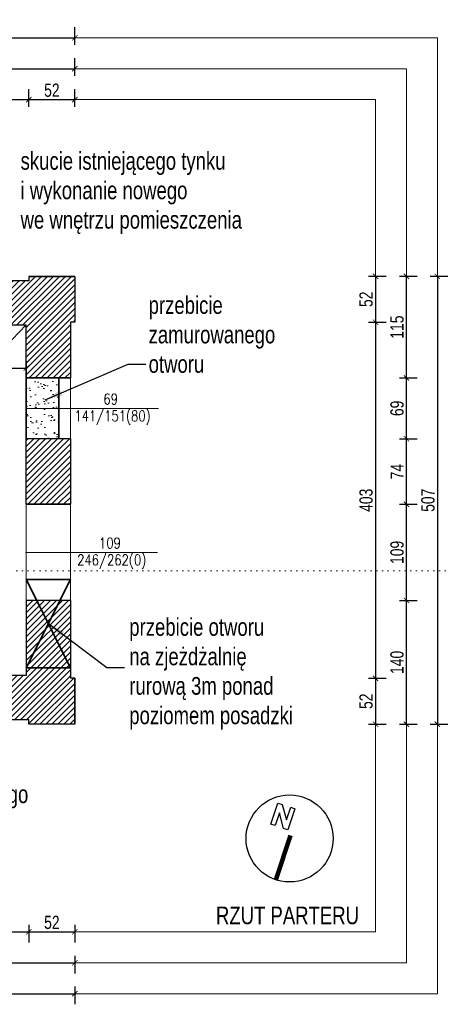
# Model space of a CAD drawing. Header units: millimetres. Extents: x 93304 to 114513, y -38366 to -34536.
# Tile 14 of 17: x 112347 to 112835, y -38284 to -37169. Entities that reach past the tile are written whole.
import ezdxf
from ezdxf.enums import TextEntityAlignment as Align

# ---------------------------------------------------------------- set-up
doc = ezdxf.new("R2010")
doc.units = ezdxf.units.MM
doc.linetypes.add('DOT', pattern=[6.35, 0, -6.35])
doc.layers.add('_A_Hatch', color=7, linetype='Continuous', lineweight=9, true_color=0x666666)
for name, color, linetype, lineweight in [('_A_Opis', 2, 'Continuous', 9), ('_AT_wymiar', 6, 'Continuous', 9), ('A_Cienka', 1, 'Continuous', 9), ('A_Konstrukcyjne_', 4, 'Continuous', 30), ('A_opis okien', 50, 'Continuous', 13)]:
    doc.layers.add(name, color=color, linetype=linetype, lineweight=lineweight)
doc.styles.add('ARIAL', font='arial.ttf', dxfattribs={"width": 0.75})
doc.styles.add('WYMIARY', font='romans.shx', dxfattribs={"width": 0.8})
doc.linetypes.add('903-500', pattern='A,0,-0.001,0,[6,ksztalty.shx,S=0.667,R=0,X=0,Y=0],-3', length=3.001)
doc.dimstyles.new('M 100', dxfattribs={"dimscale": 100, "dimtxt": 0.2, "dimasz": 0.06, "dimexe": 0.12, "dimexo": 0, "dimgap": 0.03, "dimtad": 1, "dimdsep": 46, "dimtxsty": 'ARIAL', "dimblk": 'ARCHTICK', "dimcen": 0.09, "dimclrd": 256, "dimclre": 252, "dimclrt": 256, "dimadec": 1, "dimazin": 0, "dimtfac": 1, "dimtdec": 1, "dimtix": 1, "dimtmove": 0, "dimatfit": 3, "dimfxl": 0.08, "dimfxlon": 1, "dimtolj": 1, "dimarcsym": 0})

# ---------------------------------------------------------------- blocks, each defined once
blk = doc.blocks.new('_ArchTick')
at = {"color": 0, "linetype": 'ByBlock', "const_width": 0.15}
blk.add_lwpolyline([(-0.5, -0.5), (0.5, 0.5)], dxfattribs=at)
blk = doc.blocks.new('*D151')
at = {"layer": '_AT_wymiar', "color": 252, "lineweight": -2}
for p, q in [((112191, -37232.7), (112191, -37212.7)), ((112409, -37232.7), (112409, -37212.7))]:
    blk.add_line(p, q, dxfattribs=at)
at = {"layer": '_AT_wymiar', "lineweight": -2}
blk.add_line((112191, -37224.7), (112409, -37224.7), dxfattribs=at)
at = {"layer": 'Defpoints', "color": 0}
for p in [(112409, -37224.7), (112191, -37464.7), (112409, -37459.7)]:
    blk.add_point(p, dxfattribs=at)
at = {"layer": '_AT_wymiar', "lineweight": -2, "xscale": 6, "yscale": 6, "zscale": 6, "rotation": 180}
blk.add_blockref('_ArchTick', (112191, -37224.7), dxfattribs=at)
at = {"layer": '_AT_wymiar', "lineweight": -2, "xscale": 6, "yscale": 6, "zscale": 6}
blk.add_blockref('_ArchTick', (112409, -37224.7), dxfattribs=at)
at = {"layer": '_AT_wymiar', "insert": (112300, -37214.1), "char_height": 15, "attachment_point": 5, "style": 'ARIAL'}
blk.add_mtext('\\A1;218', dxfattribs=at)
blk = doc.blocks.new('*D152')
at = {"layer": '_AT_wymiar', "color": 252, "lineweight": -2}
for p, q in [((111902, -37197.7), (111902, -37177.7)), ((112409, -37197.7), (112409, -37177.7))]:
    blk.add_line(p, q, dxfattribs=at)
at = {"layer": '_AT_wymiar', "lineweight": -2}
blk.add_line((111902, -37189.7), (112409, -37189.7), dxfattribs=at)
at = {"layer": 'Defpoints', "color": 0}
for p in [(112409, -37189.7), (111902, -37459.7), (112409, -37459.7)]:
    blk.add_point(p, dxfattribs=at)
at = {"layer": '_AT_wymiar', "lineweight": -2, "xscale": 6, "yscale": 6, "zscale": 6, "rotation": 180}
blk.add_blockref('_ArchTick', (111902, -37189.7), dxfattribs=at)
at = {"layer": '_AT_wymiar', "lineweight": -2, "xscale": 6, "yscale": 6, "zscale": 6}
blk.add_blockref('_ArchTick', (112409, -37189.7), dxfattribs=at)
at = {"layer": '_AT_wymiar', "insert": (112155.5, -37179.1), "char_height": 15, "attachment_point": 5, "style": 'ARIAL'}
blk.add_mtext('\\A1;507', dxfattribs=at)
blk = doc.blocks.new('*D153')
at = {"layer": '_AT_wymiar', "color": 252, "lineweight": -2}
for p, q in [((112776, -37826.7), (112796, -37826.7)), ((112776, -37966.7), (112796, -37966.7))]:
    blk.add_line(p, q, dxfattribs=at)
at = {"layer": '_AT_wymiar', "lineweight": -2}
blk.add_line((112784, -37966.7), (112784, -37826.7), dxfattribs=at)
at = {"layer": 'Defpoints', "color": 0}
for p in [(112404, -37826.7), (112784, -37826.7), (112409, -37966.7)]:
    blk.add_point(p, dxfattribs=at)
at = {"layer": '_AT_wymiar', "lineweight": -2, "xscale": 6, "yscale": 6, "zscale": 6}
for p, rotation in [((112784, -37826.7), 90), ((112784, -37966.7), 270)]:
    blk.add_blockref('_ArchTick', p, dxfattribs=dict(at, rotation=rotation))
at = {"layer": '_AT_wymiar', "insert": (112773.4, -37896.7), "char_height": 15, "attachment_point": 5, "rotation": 90, "style": 'ARIAL'}
blk.add_mtext('\\A1;140', dxfattribs=at)
blk = doc.blocks.new('*D154')
at = {"layer": '_AT_wymiar', "color": 252, "lineweight": -2}
for p, q in [((112776, -37717.7), (112796, -37717.7)), ((112776, -37826.7), (112796, -37826.7))]:
    blk.add_line(p, q, dxfattribs=at)
at = {"layer": '_AT_wymiar', "lineweight": -2}
blk.add_line((112784, -37826.7), (112784, -37717.7), dxfattribs=at)
at = {"layer": 'Defpoints', "color": 0}
for p in [(112404, -37717.7), (112784, -37717.7), (112404, -37826.7)]:
    blk.add_point(p, dxfattribs=at)
at = {"layer": '_AT_wymiar', "lineweight": -2, "xscale": 6, "yscale": 6, "zscale": 6}
for p, rotation in [((112784, -37717.7), 90), ((112784, -37826.7), 270)]:
    blk.add_blockref('_ArchTick', p, dxfattribs=dict(at, rotation=rotation))
at = {"layer": '_AT_wymiar', "insert": (112773.4, -37772.2), "char_height": 15, "attachment_point": 5, "rotation": 90, "style": 'ARIAL'}
blk.add_mtext('\\A1;109', dxfattribs=at)
blk = doc.blocks.new('*D155')
at = {"layer": '_AT_wymiar', "color": 252, "lineweight": -2}
for p, q in [((112776, -37643.7), (112796, -37643.7)), ((112776, -37717.7), (112796, -37717.7))]:
    blk.add_line(p, q, dxfattribs=at)
at = {"layer": '_AT_wymiar', "lineweight": -2}
blk.add_line((112784, -37717.7), (112784, -37643.7), dxfattribs=at)
at = {"layer": 'Defpoints', "color": 0}
for p in [(112404, -37643.7), (112784, -37643.7), (112404, -37717.7)]:
    blk.add_point(p, dxfattribs=at)
at = {"layer": '_AT_wymiar', "lineweight": -2, "xscale": 6, "yscale": 6, "zscale": 6}
for p, rotation in [((112784, -37643.7), 90), ((112784, -37717.7), 270)]:
    blk.add_blockref('_ArchTick', p, dxfattribs=dict(at, rotation=rotation))
at = {"layer": '_AT_wymiar', "insert": (112773.5, -37680.7), "char_height": 15, "attachment_point": 5, "rotation": 90, "style": 'ARIAL'}
blk.add_mtext('\\A1;74', dxfattribs=at)
blk = doc.blocks.new('*D156')
at = {"layer": '_AT_wymiar', "color": 252, "lineweight": -2}
for p, q in [((112776, -37574.7), (112796, -37574.7)), ((112776, -37643.7), (112796, -37643.7))]:
    blk.add_line(p, q, dxfattribs=at)
at = {"layer": '_AT_wymiar', "lineweight": -2}
blk.add_line((112784, -37643.7), (112784, -37574.7), dxfattribs=at)
at = {"layer": 'Defpoints', "color": 0}
for p in [(112404, -37574.7), (112784, -37574.7), (112404, -37643.7)]:
    blk.add_point(p, dxfattribs=at)
at = {"layer": '_AT_wymiar', "lineweight": -2, "xscale": 6, "yscale": 6, "zscale": 6}
for p, rotation in [((112784, -37574.7), 90), ((112784, -37643.7), 270)]:
    blk.add_blockref('_ArchTick', p, dxfattribs=dict(at, rotation=rotation))
at = {"layer": '_AT_wymiar', "insert": (112773.4, -37609.2), "char_height": 15, "attachment_point": 5, "rotation": 90, "style": 'ARIAL'}
blk.add_mtext('\\A1;69', dxfattribs=at)
blk = doc.blocks.new('*D157')
at = {"layer": '_AT_wymiar', "color": 252, "lineweight": -2}
for p, q in [((112776, -37459.7), (112796, -37459.7)), ((112776, -37574.7), (112796, -37574.7))]:
    blk.add_line(p, q, dxfattribs=at)
at = {"layer": '_AT_wymiar', "lineweight": -2}
blk.add_line((112784, -37574.7), (112784, -37459.7), dxfattribs=at)
at = {"layer": 'Defpoints', "color": 0}
for p in [(112409, -37459.7), (112784, -37459.7), (112404, -37574.7)]:
    blk.add_point(p, dxfattribs=at)
at = {"layer": '_AT_wymiar', "lineweight": -2, "xscale": 6, "yscale": 6, "zscale": 6}
for p, rotation in [((112784, -37459.7), 90), ((112784, -37574.7), 270)]:
    blk.add_blockref('_ArchTick', p, dxfattribs=dict(at, rotation=rotation))
at = {"layer": '_AT_wymiar', "insert": (112773.4, -37517.2), "char_height": 15, "attachment_point": 5, "rotation": 90, "style": 'ARIAL'}
blk.add_mtext('\\A1;115', dxfattribs=at)
blk = doc.blocks.new('*D159')
at = {"layer": '_AT_wymiar', "color": 252, "lineweight": -2}
for p, q in [((112811, -37459.7), (112831, -37459.7)), ((112811, -37966.7), (112831, -37966.7))]:
    blk.add_line(p, q, dxfattribs=at)
at = {"layer": '_AT_wymiar', "lineweight": -2}
blk.add_line((112819, -37459.7), (112819, -37966.7), dxfattribs=at)
at = {"layer": 'Defpoints', "color": 0}
for p in [(112409, -37459.7), (112409, -37966.7), (112819, -37966.7)]:
    blk.add_point(p, dxfattribs=at)
at = {"layer": '_AT_wymiar', "lineweight": -2, "xscale": 6, "yscale": 6, "zscale": 6}
for p, rotation in [((112819, -37459.7), 90), ((112819, -37966.7), 270)]:
    blk.add_blockref('_ArchTick', p, dxfattribs=dict(at, rotation=rotation))
at = {"layer": '_AT_wymiar', "insert": (112808.4, -37713.2), "char_height": 15, "attachment_point": 5, "rotation": 90, "style": 'ARIAL'}
blk.add_mtext('\\A1;507', dxfattribs=at)
blk = doc.blocks.new('*D168')
at = {"layer": '_AT_wymiar', "color": 252, "lineweight": -2}
for p, q in [((112191, -38228.7), (112191, -38248.7)), ((112409, -38228.7), (112409, -38248.7))]:
    blk.add_line(p, q, dxfattribs=at)
at = {"layer": '_AT_wymiar', "lineweight": -2}
blk.add_line((112191, -38236.7), (112409, -38236.7), dxfattribs=at)
at = {"layer": 'Defpoints', "color": 0}
for p in [(112191, -37961.7), (112409, -37966.7), (112409, -38236.7)]:
    blk.add_point(p, dxfattribs=at)
at = {"layer": '_AT_wymiar', "lineweight": -2, "xscale": 6, "yscale": 6, "zscale": 6, "rotation": 180}
blk.add_blockref('_ArchTick', (112191, -38236.7), dxfattribs=at)
at = {"layer": '_AT_wymiar', "lineweight": -2, "xscale": 6, "yscale": 6, "zscale": 6}
blk.add_blockref('_ArchTick', (112409, -38236.7), dxfattribs=at)
at = {"layer": '_AT_wymiar', "insert": (112300, -38226.1), "char_height": 15, "attachment_point": 5, "style": 'ARIAL'}
blk.add_mtext('\\A1;218', dxfattribs=at)
blk = doc.blocks.new('*D169')
at = {"layer": '_AT_wymiar', "color": 252, "lineweight": -2}
for p, q in [((111738, -38263.7), (111738, -38283.7)), ((112409, -38263.7), (112409, -38283.7))]:
    blk.add_line(p, q, dxfattribs=at)
at = {"layer": '_AT_wymiar', "lineweight": -2}
blk.add_line((111738, -38271.7), (112409, -38271.7), dxfattribs=at)
at = {"layer": 'Defpoints', "color": 0}
for p in [(111738, -37966.7), (112409, -37966.7), (112409, -38271.7)]:
    blk.add_point(p, dxfattribs=at)
at = {"layer": '_AT_wymiar', "lineweight": -2, "xscale": 6, "yscale": 6, "zscale": 6, "rotation": 180}
blk.add_blockref('_ArchTick', (111738, -38271.7), dxfattribs=at)
at = {"layer": '_AT_wymiar', "lineweight": -2, "xscale": 6, "yscale": 6, "zscale": 6}
blk.add_blockref('_ArchTick', (112409, -38271.7), dxfattribs=at)
at = {"layer": '_AT_wymiar', "insert": (112073.5, -38261.1), "char_height": 15, "attachment_point": 5, "style": 'ARIAL'}
blk.add_mtext('\\A1;671', dxfattribs=at)
blk = doc.blocks.new('szpila okna')
at = {"layer": 'A_opis okien'}
blk.add_lwpolyline([(-55.2, 0), (111, 0)], dxfattribs=at)
at = {"layer": 'A_opis okien', "style": 'WYMIARY', "width": 0.8}
for tag, height, p in [('QQQQ', 9.6, (51.4, 11.8)), ('OP', 19.2, (145.8, -0.8)), ('SSS', 9.6, (51.4, -11.8))]:
    blk.add_attdef(tag, text='', height=height, dxfattribs=at).set_placement(p, align=Align.MIDDLE_CENTER)
blk = doc.blocks.new('*D176')
at = {"layer": '_AT_wymiar', "color": 252, "lineweight": -2}
for p, q in [((111954, -37267.7), (111954, -37247.7)), ((112357, -37267.7), (112357, -37247.7))]:
    blk.add_line(p, q, dxfattribs=at)
at = {"layer": '_AT_wymiar', "lineweight": -2}
blk.add_line((111954, -37259.7), (112357, -37259.7), dxfattribs=at)
at = {"layer": 'Defpoints', "color": 0}
for p in [(112357, -37259.7), (111954, -37459.7), (112357, -37459.7)]:
    blk.add_point(p, dxfattribs=at)
at = {"layer": '_AT_wymiar', "lineweight": -2, "xscale": 6, "yscale": 6, "zscale": 6, "rotation": 180}
blk.add_blockref('_ArchTick', (111954, -37259.7), dxfattribs=at)
at = {"layer": '_AT_wymiar', "lineweight": -2, "xscale": 6, "yscale": 6, "zscale": 6}
blk.add_blockref('_ArchTick', (112357, -37259.7), dxfattribs=at)
at = {"layer": '_AT_wymiar', "insert": (112155.5, -37249.1), "char_height": 15, "attachment_point": 5, "style": 'ARIAL'}
blk.add_mtext('\\A1;403', dxfattribs=at)
blk = doc.blocks.new('*D177')
at = {"layer": '_AT_wymiar', "color": 252, "lineweight": -2}
for p, q in [((112357, -37267.7), (112357, -37247.7)), ((112409, -37267.7), (112409, -37247.7))]:
    blk.add_line(p, q, dxfattribs=at)
at = {"layer": '_AT_wymiar', "lineweight": -2}
blk.add_line((112357, -37259.7), (112409, -37259.7), dxfattribs=at)
at = {"layer": 'Defpoints', "color": 0}
for p in [(112409, -37259.7), (112357, -37459.7), (112409, -37459.7)]:
    blk.add_point(p, dxfattribs=at)
at = {"layer": '_AT_wymiar', "lineweight": -2, "xscale": 6, "yscale": 6, "zscale": 6, "rotation": 180}
blk.add_blockref('_ArchTick', (112357, -37259.7), dxfattribs=at)
at = {"layer": '_AT_wymiar', "lineweight": -2, "xscale": 6, "yscale": 6, "zscale": 6}
blk.add_blockref('_ArchTick', (112409, -37259.7), dxfattribs=at)
at = {"layer": '_AT_wymiar', "insert": (112383, -37249.1), "char_height": 15, "attachment_point": 5, "style": 'ARIAL'}
blk.add_mtext('\\A1;52', dxfattribs=at)
blk = doc.blocks.new('*D178')
at = {"layer": '_AT_wymiar', "color": 252, "lineweight": -2}
for p, q in [((112741, -37459.7), (112761, -37459.7)), ((112741, -37511.7), (112761, -37511.7))]:
    blk.add_line(p, q, dxfattribs=at)
at = {"layer": '_AT_wymiar', "lineweight": -2}
blk.add_line((112749, -37459.7), (112749, -37511.7), dxfattribs=at)
at = {"layer": 'Defpoints', "color": 0}
for p in [(112409, -37459.7), (112404, -37511.7), (112749, -37511.7)]:
    blk.add_point(p, dxfattribs=at)
at = {"layer": '_AT_wymiar', "lineweight": -2, "xscale": 6, "yscale": 6, "zscale": 6}
for p, rotation in [((112749, -37459.7), 90), ((112749, -37511.7), 270)]:
    blk.add_blockref('_ArchTick', p, dxfattribs=dict(at, rotation=rotation))
at = {"layer": '_AT_wymiar', "insert": (112738.4, -37485.7), "char_height": 15, "attachment_point": 5, "rotation": 90, "style": 'ARIAL'}
blk.add_mtext('\\A1;52', dxfattribs=at)
blk = doc.blocks.new('*D179')
at = {"layer": '_AT_wymiar', "color": 252, "lineweight": -2}
for p, q in [((112741, -37511.7), (112761, -37511.7)), ((112741, -37914.7), (112761, -37914.7))]:
    blk.add_line(p, q, dxfattribs=at)
at = {"layer": '_AT_wymiar', "lineweight": -2}
blk.add_line((112749, -37511.7), (112749, -37914.7), dxfattribs=at)
at = {"layer": 'Defpoints', "color": 0}
for p in [(112404, -37511.7), (112409, -37914.7), (112749, -37914.7)]:
    blk.add_point(p, dxfattribs=at)
at = {"layer": '_AT_wymiar', "lineweight": -2, "xscale": 6, "yscale": 6, "zscale": 6}
for p, rotation in [((112749, -37511.7), 90), ((112749, -37914.7), 270)]:
    blk.add_blockref('_ArchTick', p, dxfattribs=dict(at, rotation=rotation))
at = {"layer": '_AT_wymiar', "insert": (112738.4, -37713.2), "char_height": 15, "attachment_point": 5, "rotation": 90, "style": 'ARIAL'}
blk.add_mtext('\\A1;403', dxfattribs=at)
blk = doc.blocks.new('*D180')
at = {"layer": '_AT_wymiar', "color": 252, "lineweight": -2}
for p, q in [((112741, -37914.7), (112761, -37914.7)), ((112741, -37966.7), (112761, -37966.7))]:
    blk.add_line(p, q, dxfattribs=at)
at = {"layer": '_AT_wymiar', "lineweight": -2}
blk.add_line((112749, -37914.7), (112749, -37966.7), dxfattribs=at)
at = {"layer": 'Defpoints', "color": 0}
for p in [(112409, -37914.7), (112409, -37966.7), (112749, -37966.7)]:
    blk.add_point(p, dxfattribs=at)
at = {"layer": '_AT_wymiar', "lineweight": -2, "xscale": 6, "yscale": 6, "zscale": 6}
for p, rotation in [((112749, -37914.7), 90), ((112749, -37966.7), 270)]:
    blk.add_blockref('_ArchTick', p, dxfattribs=dict(at, rotation=rotation))
at = {"layer": '_AT_wymiar', "insert": (112738.4, -37940.7), "char_height": 15, "attachment_point": 5, "rotation": 90, "style": 'ARIAL'}
blk.add_mtext('\\A1;52', dxfattribs=at)
blk = doc.blocks.new('*D184')
at = {"layer": '_AT_wymiar', "color": 252, "lineweight": -2}
for p, q in [((111954, -38193.7), (111954, -38213.7)), ((112357, -38193.7), (112357, -38213.7))]:
    blk.add_line(p, q, dxfattribs=at)
at = {"layer": '_AT_wymiar', "lineweight": -2}
blk.add_line((111954, -38201.7), (112357, -38201.7), dxfattribs=at)
at = {"layer": 'Defpoints', "color": 0}
for p in [(111954, -37966.7), (112357, -37966.7), (112357, -38201.7)]:
    blk.add_point(p, dxfattribs=at)
at = {"layer": '_AT_wymiar', "lineweight": -2, "xscale": 6, "yscale": 6, "zscale": 6, "rotation": 180}
blk.add_blockref('_ArchTick', (111954, -38201.7), dxfattribs=at)
at = {"layer": '_AT_wymiar', "lineweight": -2, "xscale": 6, "yscale": 6, "zscale": 6}
blk.add_blockref('_ArchTick', (112357, -38201.7), dxfattribs=at)
at = {"layer": '_AT_wymiar', "insert": (112155.5, -38191.1), "char_height": 15, "attachment_point": 5, "style": 'ARIAL'}
blk.add_mtext('\\A1;403', dxfattribs=at)
blk = doc.blocks.new('*D185')
at = {"layer": '_AT_wymiar', "color": 252, "lineweight": -2}
for p, q in [((112357, -38193.7), (112357, -38213.7)), ((112409, -38193.7), (112409, -38213.7))]:
    blk.add_line(p, q, dxfattribs=at)
at = {"layer": '_AT_wymiar', "lineweight": -2}
blk.add_line((112357, -38201.7), (112409, -38201.7), dxfattribs=at)
at = {"layer": 'Defpoints', "color": 0}
for p in [(112357, -37966.7), (112409, -37966.7), (112409, -38201.7)]:
    blk.add_point(p, dxfattribs=at)
at = {"layer": '_AT_wymiar', "lineweight": -2, "xscale": 6, "yscale": 6, "zscale": 6, "rotation": 180}
blk.add_blockref('_ArchTick', (112357, -38201.7), dxfattribs=at)
at = {"layer": '_AT_wymiar', "lineweight": -2, "xscale": 6, "yscale": 6, "zscale": 6}
blk.add_blockref('_ArchTick', (112409, -38201.7), dxfattribs=at)
at = {"layer": '_AT_wymiar', "insert": (112383, -38191.1), "char_height": 15, "attachment_point": 5, "style": 'ARIAL'}
blk.add_mtext('\\A1;52', dxfattribs=at)
blk = doc.blocks.new('*D188')
at = {"layer": '_AT_wymiar', "color": 252, "lineweight": -2}
for p, q in [((111957, -37555.7), (111957, -37575.7)), ((112354, -37555.7), (112354, -37575.7))]:
    blk.add_line(p, q, dxfattribs=at)
at = {"layer": '_AT_wymiar', "lineweight": -2}
blk.add_line((111957, -37563.7), (112354, -37563.7), dxfattribs=at)
at = {"layer": 'Defpoints', "color": 0}
for p in [(111957, -37514.7), (112354, -37514.7), (112354, -37563.7)]:
    blk.add_point(p, dxfattribs=at)
at = {"layer": '_AT_wymiar', "lineweight": -2, "xscale": 6, "yscale": 6, "zscale": 6, "rotation": 180}
blk.add_blockref('_ArchTick', (111957, -37563.7), dxfattribs=at)
at = {"layer": '_AT_wymiar', "lineweight": -2, "xscale": 6, "yscale": 6, "zscale": 6}
blk.add_blockref('_ArchTick', (112354, -37563.7), dxfattribs=at)
at = {"layer": '_AT_wymiar', "insert": (112155.5, -37553.1), "char_height": 15, "attachment_point": 5, "style": 'ARIAL'}
blk.add_mtext('\\A1;397', dxfattribs=at)
blk = doc.blocks.new('*D192')
at = {"layer": '_AT_wymiar', "color": 252, "lineweight": -2}
for p, q in [((112336.6, -37802.8), (112316.6, -37802.8)), ((112336.6, -37902.8), (112316.6, -37902.8))]:
    blk.add_line(p, q, dxfattribs=at)
at = {"layer": '_AT_wymiar', "lineweight": -2}
blk.add_line((112328.6, -37902.8), (112328.6, -37802.8), dxfattribs=at)
at = {"layer": 'Defpoints', "color": 0}
for p in [(112328.6, -37802.8), (112354, -37802.8), (112354, -37902.8)]:
    blk.add_point(p, dxfattribs=at)
at = {"layer": '_AT_wymiar', "lineweight": -2, "xscale": 6, "yscale": 6, "zscale": 6}
for p, rotation in [((112328.6, -37802.8), 90), ((112328.6, -37902.8), 270)]:
    blk.add_blockref('_ArchTick', p, dxfattribs=dict(at, rotation=rotation))
at = {"layer": '_AT_wymiar', "insert": (112317.5, -37852.8), "char_height": 15, "attachment_point": 5, "rotation": 90, "style": 'ARIAL'}
blk.add_mtext('\\A1;%%C100', dxfattribs=at)

msp = doc.modelspace()

# ---------------------------------------------------------------- hatches: boundary and pattern name
at = {"layer": '_A_Hatch'}
h = msp.add_hatch(dxfattribs=at)
h.set_pattern_fill('ANSI31', color=256, scale=1.5)
h.paths.add_polyline_path([(111877.027, -37704.739), (111907.027, -37704.739), (111907.027, -37764.739), (111957.027, -37764.739), (111957.027, -37514.739), (112122.027, -37514.739), (112122.027, -37477.739), (112122.027, -37464.739), (111954.027, -37464.739), (111954.027, -37459.739), (111902.027, -37459.739), (111902.027, -37511.739), (111907.027, -37511.739), (111907.027, -37662.739), (111907.027, -37667.739), (111877.027, -37667.739)])
h.paths.add_polyline_path([(112354.027, -37514.739), (112354.027, -37574.739), (112391.027, -37574.739), (112404.027, -37574.739), (112404.027, -37511.739), (112409.027, -37511.739), (112409.027, -37459.739), (112357.027, -37459.739), (112357.027, -37464.739), (112191.027, -37464.739), (112191.027, -37477.739), (112191.027, -37514.739)])
h.paths.add_polyline_path([(111907.027, -37924.739), (111907.027, -37864.739), (111957.027, -37864.739), (111957.027, -37911.739), (112122.027, -37911.739), (112122.027, -37948.739), (112122.027, -37961.739), (111954.027, -37961.739), (111954.027, -37966.739), (111902.027, -37966.739), (111902.027, -37961.739), (111897.027, -37961.739), (111897.027, -37924.739)])
h.paths.add_polyline_path([(112191.027, -37911.739), (112354.027, -37911.739), (112354.027, -37902.848), (112404.027, -37902.848), (112404.027, -37914.739), (112409.027, -37914.739), (112409.027, -37966.739), (112357.027, -37966.739), (112357.027, -37961.739), (112191.027, -37961.739), (112191.027, -37948.739)])
h.paths.add_polyline_path([(111738.027, -37934.739), (111738.027, -37966.739), (111778.027, -37966.739), (111778.027, -37961.739), (111835.415, -37961.739), (111835.415, -37924.739), (111780.027, -37924.739), (111780.027, -37871.739), (111743.027, -37871.739), (111743.027, -37934.739)])
h.paths.add_polyline_path([(111738.027, -37662.739), (111738.027, -37694.739), (111743.027, -37694.739), (111743.027, -37757.739), (111780.027, -37757.739), (111780.027, -37704.739), (111807.027, -37704.739), (111807.027, -37667.739), (111778.027, -37667.739), (111778.027, -37662.739)])
h.paths.add_polyline_path([(112354.027, -37717.739), (112404.027, -37717.739), (112404.027, -37643.739), (112391.027, -37643.739), (112354.027, -37643.739)])
h.paths.add_polyline_path([(111807.027, -37704.739), (111877.027, -37704.739), (111877.027, -37667.739), (111807.027, -37667.739)])
h.paths.add_polyline_path([(112404.027, -37902.848), (112379.027, -37852.848), (112354.027, -37902.848)])
h.paths.add_polyline_path([(112354.027, -37826.739), (112365.972, -37826.739), (112379.027, -37852.848), (112354.027, -37902.848)])
h.paths.add_polyline_path([(112379.027, -37852.848), (112392.081, -37826.739), (112404.027, -37826.739), (112404.027, -37902.848)])
h.paths.add_polyline_path([(112379.027, -37852.848), (112392.081, -37826.739), (112365.972, -37826.739)])
at = {"layer": '_A_Hatch', "lineweight": 5, "true_color": 0xd70d54}
h = msp.add_hatch(dxfattribs=at)
h.set_pattern_fill('AR-SAND', color=232, scale=0.3)
h.set_pattern_definition([(37.5, (9285.549, -708.317), (-0.4800094, 14.6823971), [0, -11.5824, 0, -12.954, 0, -12.3825]), (7.5, (9285.549, -708.317), (13.4856985, 21.504753), [0, -6.2484, 0, -10.4394, 0, -4.0005]), (327.5, (9276.176, -708.317), (23.7297711, 0.0431155), [0, -3.81, 0, -13.716, 0, -17.907]), (317.5, (9276.176, -708.317), (22.9066936, 6.6878797), [0, -1.905, 0, -8.9916, 0, -10.287])])
h.paths.add_polyline_path([(112354.027, -37643.739), (112391.027, -37643.739), (112391.027, -37574.739), (112354.027, -37574.739)])

# ---------------------------------------------------------------- linework, layer by layer
at = {"layer": '_A_Hatch', "color": 232, "linetype": '903-500', "lineweight": 35, "ltscale": 1.5, "true_color": 0xd70d54}
for p, q in [((112404.027, -37802.848), (112354.027, -37802.848)), ((112354.027, -37902.848), (112404.027, -37802.848)), ((112354.027, -37802.848), (112404.027, -37902.848)), ((112404.027, -37902.848), (112354.027, -37902.848))]:
    msp.add_line(p, q, dxfattribs=at)
for points in [[(112354.027, -37574.739), (112354.027, -37643.739)], [(112391.027, -37643.739), (112391.027, -37574.739)]]:
    msp.add_lwpolyline(points, dxfattribs=at)
at = {"layer": '_A_Opis', "color": 2, "linetype": 'DOT'}
msp.add_lwpolyline([(111371.385, -37793.157), (112311.135, -37793.157), (112369.832, -37793.157), (112838.441, -37793.157)], dxfattribs=at)
at = {"layer": 'A_Cienka'}
msp.add_line((111971.027, -37911.739), (112354.027, -37514.739), dxfattribs=at)
for points in [[(112404.027, -37643.739), (112354.027, -37643.739), (112354.027, -37574.739), (112404.027, -37574.739)], [(112354.027, -37826.739), (112404.027, -37826.739), (112404.027, -37717.739), (112354.027, -37717.739)]]:
    msp.add_lwpolyline(points, close=True, dxfattribs=at)
at = {"layer": 'A_Konstrukcyjne_', "color": 5, "lineweight": 140}
msp.add_line((112636.203, -38142.686), (112652.966, -38092.759), dxfattribs=at)
at = {"layer": 'A_Konstrukcyjne_'}
for points in [[(112409.027, -37459.739), (112357.027, -37459.739), (112357.027, -37464.739), (112191.027, -37464.739)], [(112357.027, -37459.739), (112409.027, -37459.739), (112409.027, -37511.739)], [(112409.027, -37459.739), (112409.027, -37511.739), (112404.027, -37511.739)], [(112404.027, -37511.739), (112404.027, -37574.739)], [(112191.027, -37514.739), (112354.027, -37514.739)], [(112354.027, -37574.739), (112354.027, -37514.739), (112354.027, -37514.739)], [(112404.027, -37574.739), (112354.027, -37574.739)], [(112354.027, -37574.739), (112404.027, -37574.739)], [(112404.027, -37643.739), (112354.027, -37643.739)], [(112404.027, -37643.739), (112354.027, -37643.739)], [(112354.027, -37717.739), (112354.027, -37643.739)], [(112404.027, -37643.739), (112404.027, -37717.739)], [(112404.027, -37643.739), (112404.027, -37717.739)], [(112404.027, -37717.739), (112354.027, -37717.739)], [(112354.027, -37717.739), (112404.027, -37717.739)], [(112404.027, -37826.739), (112354.027, -37826.739)], [(112404.027, -37826.739), (112354.027, -37826.739)], [(112354.027, -37826.739), (112354.027, -37911.739), (112354.027, -37911.739)], [(112404.027, -37826.739), (112404.027, -37914.739)], [(112354.027, -37911.739), (112191.027, -37911.739)], [(112409.027, -37914.739), (112409.027, -37966.739), (112357.027, -37966.739)], [(112409.027, -37966.739), (112409.027, -37914.739), (112404.027, -37914.739)], [(112357.027, -37961.739), (112191.027, -37961.739)], [(112409.027, -37961.739), (112409.027, -37966.739), (112357.027, -37966.739), (112357.027, -37961.739)]]:
    msp.add_lwpolyline(points, dxfattribs=at)
at = {"layer": 'A_Konstrukcyjne_', "color": 5}
msp.add_lwpolyline([(112653.077, -38060.76), (112657.855, -38062.364), (112649.834, -38086.253), (112645.056, -38084.649), (112640.313, -38067.107), (112635.501, -38081.441), (112630.723, -38079.836), (112638.744, -38055.947), (112643.522, -38057.551), (112648.265, -38075.093), (112653.077, -38060.76), (112657.855, -38062.364)], dxfattribs=at)
msp.add_circle((112651.869, -38096.027), 49.219, dxfattribs=at)
at = {"layer": 'Defpoints', "color": 8, "lineweight": 0}
for points in [[(111398.027, -38271.739), (112819.027, -38271.739), (112819.027, -37189.739), (111398.027, -37189.739)], [(111433.027, -38236.739), (112784.027, -38236.739), (112784.027, -37224.739), (111433.027, -37224.739)], [(111468.027, -38201.739), (112749.027, -38201.739), (112749.027, -37259.739), (111468.027, -37259.739)]]:
    msp.add_lwpolyline(points, close=True, dxfattribs=at)

# ---------------------------------------------------------------- block references
at = {"layer": 'A_opis okien'}
ref = msp.add_blockref('szpila okna', (112403.739, -37609.232), dxfattribs=dict(at, xscale=-0.89856, yscale=0.89856, zscale=0.89856, rotation=180))
ref.add_attrib('QQQQ', '141/151(80)', dxfattribs={"height": 12, "style": 'WYMIARY', "width": 0.8}).set_placement((112451.664, -37617.706), align=Align.MIDDLE_CENTER)
ref.add_attrib('SSS', '69', dxfattribs={"height": 12, "style": 'WYMIARY', "width": 0.8}).set_placement((112449.58, -37598.638), align=Align.MIDDLE_CENTER)
ref = msp.add_blockref('szpila okna', (112402.794, -37772.239), dxfattribs=dict(at, xscale=-0.89856, yscale=0.89856, zscale=0.89856, rotation=180))
ref.add_attrib('QQQQ', '246/262(0)', dxfattribs={"height": 12, "style": 'WYMIARY', "width": 0.8}).set_placement((112450.719, -37780.713), align=Align.MIDDLE_CENTER)
ref.add_attrib('SSS', '109', dxfattribs={"height": 12, "style": 'WYMIARY', "width": 0.8}).set_placement((112448.636, -37761.645), align=Align.MIDDLE_CENTER)

# ---------------------------------------------------------------- texts
at = {"layer": '_A_Hatch', "color": 232, "lineweight": 35, "true_color": 0xd70d54, "char_height": 20, "attachment_point": 7, "style": 'ARIAL'}
for s, insert in [('skucie istniejącego tynku\\Pi wykonanie nowego\\Pwe wnętrzu pomieszczenia', (112347.616, -37411.797)), ('przebicie otworu\\Pna zjeżdżalnię\\Prurową 3m ponad\\Ppoziomem posadzki', (112470.546, -37972.685))]:
    msp.add_mtext(s, dxfattribs=dict(at, insert=insert))
at = {"layer": '_A_Hatch', "color": 232, "lineweight": 35, "char_height": 20, "attachment_point": 7, "style": 'ARIAL'}
for s, insert in [('przebicie \\Pzamurowanego\\Potworu', (112492.433, -37569.22)), ('przebicie\\Pzamurowanego\\Potworu', (112213.111, -38089.545))]:
    msp.add_mtext(s, dxfattribs=dict(at, insert=insert))
at = {"layer": '_A_Opis', "lineweight": 35, "insert": (112730.364, -38193.373), "char_height": 20, "attachment_point": 9, "style": 'ARIAL'}
msp.add_mtext('RZUT PARTERU', dxfattribs=at)

# ---------------------------------------------------------------- dimensions: what is measured, and where the dimension line sits
at = {"layer": '_AT_wymiar'}
for base, p1, p2, override, picture, middle in [((112409.027, -37189.739), (111902.027, -37459.739), (112409.027, -37459.739), {"dimtxt": 0.15, "dimblk": 'ArchTick', "dimtmove": 1}, '*D152', (112155.527, -37179.08)), ((112409.027, -37224.739), (112191.027, -37464.739), (112409.027, -37459.739), {"dimtxt": 0.15, "dimblk": 'ArchTick', "dimtmove": 1}, '*D151', (112300.027, -37214.08)), ((112357.027, -37259.739), (111954.027, -37459.739), (112357.027, -37459.739), {"dimtxt": 0.15, "dimblk": 'ArchTick', "dimtmove": 1}, '*D176', (112155.527, -37249.075)), ((112409.027, -37259.739), (112357.027, -37459.739), (112409.027, -37459.739), {"dimtxt": 0.15, "dimblk": 'ArchTick', "dimtmove": 1}, '*D177', (112383.027, -37249.08)), ((112354.027, -37563.724), (111957.027, -37514.739), (112354.027, -37514.739), {"dimtxt": 0.15, "dimblk": 'ArchTick', "dimtmove": 1}, '*D188', (112155.527, -37553.061)), ((112409.027, -38271.739), (111738.027, -37966.739), (112409.027, -37966.739), {"dimtxt": 0.15, "dimblk": 'ArchTick', "dimtmove": 1}, '*D169', (112073.527, -38261.08)), ((112357.027, -38201.739), (111954.027, -37966.739), (112357.027, -37966.739), {"dimtxt": 0.15, "dimblk": 'ArchTick', "dimtmove": 1}, '*D184', (112155.527, -38191.075)), ((112409.027, -38236.739), (112191.027, -37961.739), (112409.027, -37966.739), {"dimtxt": 0.15, "dimtmove": 1}, '*D168', (112300.027, -38226.08)), ((112409.027, -38201.739), (112357.027, -37966.739), (112409.027, -37966.739), {"dimtxt": 0.15, "dimblk": 'ArchTick', "dimtmove": 1}, '*D185', (112383.027, -38191.08))]:
    dim = msp.add_linear_dim(base=base, p1=p1, p2=p2, dimstyle='M 100', override=override, dxfattribs=at)
    dim.commit()
    dim.dimension.update_dxf_attribs({"geometry": picture, "text_midpoint": middle})
for base, p1, p2, picture, middle in [((112784.027, -37459.739), (112404.027, -37574.739), (112409.027, -37459.739), '*D157', (112773.368, -37517.239)), ((112749.027, -37511.739), (112409.027, -37459.739), (112404.027, -37511.739), '*D178', (112738.368, -37485.739)), ((112819.027, -37966.739), (112409.027, -37459.739), (112409.027, -37966.739), '*D159', (112808.368, -37713.239)), ((112749.027, -37914.739), (112404.027, -37511.739), (112409.027, -37914.739), '*D179', (112738.363, -37713.239)), ((112784.027, -37574.739), (112404.027, -37643.739), (112404.027, -37574.739), '*D156', (112773.368, -37609.239)), ((112784.027, -37643.739), (112404.027, -37717.739), (112404.027, -37643.739), '*D155', (112773.527, -37680.739)), ((112784.027, -37717.739), (112404.027, -37826.739), (112404.027, -37717.739), '*D154', (112773.368, -37772.239)), ((112784.027, -37826.739), (112409.027, -37966.739), (112404.027, -37826.739), '*D153', (112773.368, -37896.739)), ((112749.027, -37966.739), (112409.027, -37914.739), (112409.027, -37966.739), '*D180', (112738.368, -37940.739))]:
    dim = msp.add_linear_dim(base=base, p1=p1, p2=p2, angle=90, dimstyle='M 100', override={"dimtxt": 0.15, "dimblk": 'ArchTick', "dimtmove": 1}, dxfattribs=at)
    dim.commit()
    dim.dimension.update_dxf_attribs({"geometry": picture, "text_midpoint": middle})
dim = msp.add_linear_dim(base=(112328.564, -37802.848), p1=(112354.027, -37902.848), p2=(112354.027, -37802.848), angle=90, text='%%C100', dimstyle='M 100', override={"dimtxt": 0.15, "dimblk": 'ArchTick', "dimtmove": 1}, dxfattribs=at)
dim.commit()
dim.dimension.update_dxf_attribs({"geometry": '*D192', "text_midpoint": (112317.486, -37852.848)})

# ---------------------------------------------------------------- leaders
at = {"layer": '_A_Opis', "color": 232, "lineweight": 5, "true_color": 0xd70d54, "annotation_type": 0, "has_hookline": 1, "hookline_direction": 0, "text_width": 142.091}
for points in [[(112375.389, -37599.559), (112469.433, -37559.22), (112489.433, -37559.22)], [(112170.047, -37929.372), (112185.302, -38015.849), (112205.302, -38015.849)]]:
    msp.add_leader(points, dimstyle='M 100', override={"dimasz": 0.2, "dimtad": 0}, dxfattribs=at)
at = {"layer": '_A_Opis', "color": 232, "lineweight": 5, "true_color": 0xd70d54, "annotation_type": 0, "has_hookline": 1, "hookline_direction": 0}
msp.add_leader([(112379.027, -37852.848), (112445.22, -37902.489), (112465.22, -37902.489)], dimstyle='M 100', override={"dimasz": 0.2, "dimtad": 0}, dxfattribs=at)

doc.saveas('drawing.dxf')
